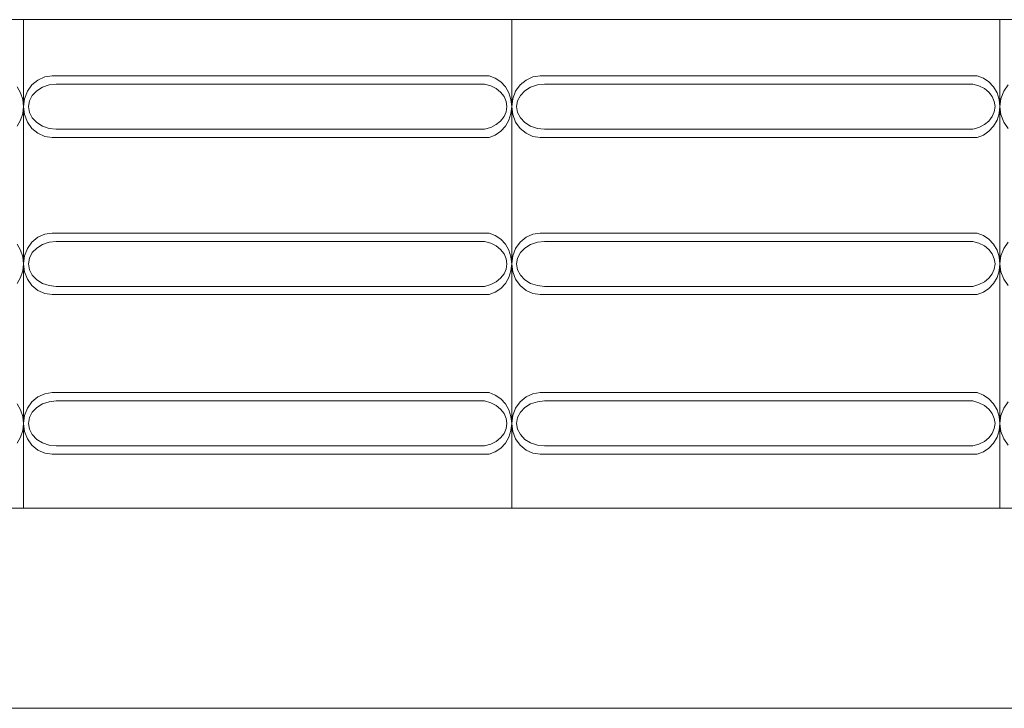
# Model space of a CAD drawing. Extents: x 5066 to 9756, y -2696 to -1109.
# Tile 241 of 248: x 9440.934 to 9441.943, y -2593.09 to -2592.385. Entities that reach past the tile are written whole.
import ezdxf

# ---------------------------------------------------------------- set-up
doc = ezdxf.new("R2010")
doc.units = 0
doc.header["$MEASUREMENT"] = 0
doc.layers.add('IFC-Elemento construtivo genérico-Contorno', color=253, linetype='CONTINUOUS', lineweight=5)
doc.layers.add('IFC-Parede padrão-Contorno', color=44, linetype='CONTINUOUS', lineweight=5)

msp = doc.modelspace()

# ---------------------------------------------------------------- linework, layer by layer
at = {"layer": 'IFC-Elemento construtivo genérico-Contorno', "color": 8, "lineweight": 5}
for p, q in [((9440.4384, -2592.385), (9440.9384, -2592.385)), ((9440.9384, -2592.885), (9440.9384, -2592.385)), ((9440.9384, -2592.385), (9441.4384, -2592.385)), ((9441.4384, -2592.885), (9441.4384, -2592.385)), ((9441.4384, -2592.385), (9441.9384, -2592.385)), ((9441.9384, -2592.885), (9441.9384, -2592.385)), ((9441.9384, -2592.385), (9442.4384, -2592.385)), ((9440.9469, -2592.4518), (9440.953, -2592.4468)), ((9440.953, -2592.4468), (9440.96, -2592.4436)), ((9440.96, -2592.4436), (9440.9675, -2592.4425)), ((9440.9675, -2592.4425), (9441.4151, -2592.4425)), ((9441.4151, -2592.4425), (9441.4215, -2592.4449)), ((9441.4215, -2592.4449), (9441.4271, -2592.4488)), ((9441.4271, -2592.4488), (9441.4319, -2592.4539)), ((9441.4469, -2592.4518), (9441.453, -2592.4468)), ((9441.453, -2592.4468), (9441.46, -2592.4436)), ((9441.46, -2592.4436), (9441.4675, -2592.4425)), ((9441.4675, -2592.4425), (9441.9151, -2592.4425)), ((9441.9151, -2592.4425), (9441.9215, -2592.4449)), ((9441.9215, -2592.4449), (9441.9271, -2592.4488)), ((9441.9271, -2592.4488), (9441.9319, -2592.4539)), ((9440.9319, -2592.4539), (9440.9354, -2592.46)), ((9440.9354, -2592.46), (9440.9376, -2592.4668)), ((9440.9394, -2592.4659), (9440.9423, -2592.4583)), ((9440.9423, -2592.4583), (9440.9469, -2592.4518)), ((9440.9472, -2592.4625), (9440.9518, -2592.4578)), ((9440.9518, -2592.4578), (9440.9577, -2592.4541)), ((9440.9577, -2592.4541), (9440.9646, -2592.4518)), ((9440.9646, -2592.4518), (9440.9719, -2592.451)), ((9440.9719, -2592.451), (9441.4106, -2592.451)), ((9441.4106, -2592.451), (9441.4168, -2592.4528)), ((9441.4168, -2592.4528), (9441.4224, -2592.4556)), ((9441.4224, -2592.4556), (9441.427, -2592.4593)), ((9441.427, -2592.4593), (9441.4305, -2592.4638)), ((9441.4319, -2592.4539), (9441.4354, -2592.46)), ((9441.4354, -2592.46), (9441.4376, -2592.4668)), ((9441.4394, -2592.4659), (9441.4423, -2592.4583)), ((9441.4423, -2592.4583), (9441.4469, -2592.4518)), ((9441.4472, -2592.4625), (9441.4518, -2592.4578)), ((9441.4518, -2592.4578), (9441.4577, -2592.4541)), ((9441.4577, -2592.4541), (9441.4646, -2592.4518)), ((9441.4646, -2592.4518), (9441.4719, -2592.451)), ((9441.4719, -2592.451), (9441.9106, -2592.451)), ((9441.9106, -2592.451), (9441.9168, -2592.4528)), ((9441.9168, -2592.4528), (9441.9224, -2592.4556)), ((9441.9224, -2592.4556), (9441.927, -2592.4593)), ((9441.927, -2592.4593), (9441.9305, -2592.4638)), ((9441.9319, -2592.4539), (9441.9354, -2592.46)), ((9441.9354, -2592.46), (9441.9376, -2592.4668)), ((9441.9394, -2592.4659), (9441.9423, -2592.4583)), ((9441.9423, -2592.4583), (9441.9469, -2592.4518)), ((9440.9376, -2592.4668), (9440.9384, -2592.474)), ((9440.9384, -2592.474), (9440.9394, -2592.4659)), ((9440.9434, -2592.474), (9440.9444, -2592.4681)), ((9440.9444, -2592.4681), (9440.9472, -2592.4625)), ((9441.4305, -2592.4638), (9441.4326, -2592.4688)), ((9441.4326, -2592.4688), (9441.4334, -2592.474)), ((9441.4376, -2592.4668), (9441.4384, -2592.474)), ((9441.4384, -2592.474), (9441.4394, -2592.4659)), ((9441.4434, -2592.474), (9441.4444, -2592.4681)), ((9441.4444, -2592.4681), (9441.4472, -2592.4625)), ((9441.9305, -2592.4638), (9441.9326, -2592.4688)), ((9441.9326, -2592.4688), (9441.9334, -2592.474)), ((9441.9376, -2592.4668), (9441.9384, -2592.474)), ((9441.9384, -2592.474), (9441.9394, -2592.4659)), ((9440.9376, -2592.4812), (9440.9384, -2592.474)), ((9440.9384, -2592.474), (9440.9394, -2592.4822)), ((9440.9434, -2592.474), (9440.9444, -2592.48)), ((9440.9444, -2592.48), (9440.9472, -2592.4855)), ((9441.4305, -2592.4843), (9441.4326, -2592.4793)), ((9441.4326, -2592.4793), (9441.4334, -2592.474)), ((9441.4376, -2592.4812), (9441.4384, -2592.474)), ((9441.4384, -2592.474), (9441.4394, -2592.4822)), ((9441.4434, -2592.474), (9441.4444, -2592.48)), ((9441.4444, -2592.48), (9441.4472, -2592.4855)), ((9441.9305, -2592.4843), (9441.9326, -2592.4793)), ((9441.9326, -2592.4793), (9441.9334, -2592.474)), ((9441.9376, -2592.4812), (9441.9384, -2592.474)), ((9441.9384, -2592.474), (9441.9394, -2592.4822)), ((9440.9319, -2592.4942), (9440.9354, -2592.488)), ((9440.9354, -2592.488), (9440.9376, -2592.4812)), ((9440.9394, -2592.4822), (9440.9423, -2592.4898)), ((9440.9423, -2592.4898), (9440.9469, -2592.4963)), ((9440.9472, -2592.4855), (9440.9518, -2592.4903)), ((9440.9518, -2592.4903), (9440.9577, -2592.494)), ((9441.4224, -2592.4925), (9441.427, -2592.4888)), ((9441.427, -2592.4888), (9441.4305, -2592.4843)), ((9441.4319, -2592.4942), (9441.4354, -2592.488)), ((9441.4354, -2592.488), (9441.4376, -2592.4812)), ((9441.4394, -2592.4822), (9441.4423, -2592.4898)), ((9441.4423, -2592.4898), (9441.4469, -2592.4963)), ((9441.4472, -2592.4855), (9441.4518, -2592.4903)), ((9441.4518, -2592.4903), (9441.4577, -2592.494)), ((9441.9224, -2592.4925), (9441.927, -2592.4888)), ((9441.927, -2592.4888), (9441.9305, -2592.4843)), ((9441.9319, -2592.4942), (9441.9354, -2592.488)), ((9441.9354, -2592.488), (9441.9376, -2592.4812)), ((9441.9394, -2592.4822), (9441.9423, -2592.4898)), ((9441.9423, -2592.4898), (9441.9469, -2592.4963)), ((9440.9469, -2592.4963), (9440.953, -2592.5013)), ((9440.9577, -2592.494), (9440.9646, -2592.4963)), ((9440.9646, -2592.4963), (9440.9719, -2592.4971)), ((9440.9719, -2592.4971), (9441.4106, -2592.4971)), ((9441.4106, -2592.4971), (9441.4168, -2592.4953)), ((9441.4168, -2592.4953), (9441.4224, -2592.4925)), ((9441.4215, -2592.5031), (9441.4271, -2592.4993)), ((9441.4271, -2592.4993), (9441.4319, -2592.4942)), ((9441.4469, -2592.4963), (9441.453, -2592.5013)), ((9441.4577, -2592.494), (9441.4646, -2592.4963)), ((9441.4646, -2592.4963), (9441.4719, -2592.4971)), ((9441.4719, -2592.4971), (9441.9106, -2592.4971)), ((9441.9106, -2592.4971), (9441.9168, -2592.4953)), ((9441.9168, -2592.4953), (9441.9224, -2592.4925)), ((9441.9215, -2592.5031), (9441.9271, -2592.4993)), ((9441.9271, -2592.4993), (9441.9319, -2592.4942)), ((9440.953, -2592.5013), (9440.96, -2592.5045)), ((9440.96, -2592.5045), (9440.9675, -2592.5055)), ((9440.9675, -2592.5055), (9441.4151, -2592.5055)), ((9441.4151, -2592.5055), (9441.4215, -2592.5031)), ((9441.453, -2592.5013), (9441.46, -2592.5045)), ((9441.46, -2592.5045), (9441.4675, -2592.5055)), ((9441.4675, -2592.5055), (9441.9151, -2592.5055)), ((9441.9151, -2592.5055), (9441.9215, -2592.5031)), ((9440.9469, -2592.6128), (9440.953, -2592.6078)), ((9440.953, -2592.6078), (9440.96, -2592.6046)), ((9440.96, -2592.6046), (9440.9675, -2592.6035)), ((9440.9646, -2592.6128), (9440.9719, -2592.612)), ((9440.9675, -2592.6035), (9441.4151, -2592.6035)), ((9440.9719, -2592.612), (9441.4106, -2592.612)), ((9441.4106, -2592.612), (9441.4168, -2592.6138)), ((9441.4151, -2592.6035), (9441.4215, -2592.6059)), ((9441.4215, -2592.6059), (9441.4271, -2592.6098)), ((9441.4271, -2592.6098), (9441.4319, -2592.6149)), ((9441.4469, -2592.6128), (9441.453, -2592.6078)), ((9441.453, -2592.6078), (9441.46, -2592.6046)), ((9441.46, -2592.6046), (9441.4675, -2592.6035)), ((9441.4646, -2592.6128), (9441.4719, -2592.612)), ((9441.4675, -2592.6035), (9441.9151, -2592.6035)), ((9441.4719, -2592.612), (9441.9106, -2592.612)), ((9441.9106, -2592.612), (9441.9168, -2592.6138)), ((9441.9151, -2592.6035), (9441.9215, -2592.6059)), ((9441.9215, -2592.6059), (9441.9271, -2592.6098)), ((9441.9271, -2592.6098), (9441.9319, -2592.6149)), ((9440.9319, -2592.6149), (9440.9354, -2592.621)), ((9440.9354, -2592.621), (9440.9376, -2592.6278)), ((9440.9394, -2592.6269), (9440.9423, -2592.6193)), ((9440.9423, -2592.6193), (9440.9469, -2592.6128)), ((9440.9472, -2592.6235), (9440.9518, -2592.6188)), ((9440.9518, -2592.6188), (9440.9577, -2592.6151)), ((9440.9577, -2592.6151), (9440.9646, -2592.6128)), ((9441.4168, -2592.6138), (9441.4224, -2592.6166)), ((9441.4224, -2592.6166), (9441.427, -2592.6203)), ((9441.427, -2592.6203), (9441.4305, -2592.6248)), ((9441.4319, -2592.6149), (9441.4354, -2592.621)), ((9441.4354, -2592.621), (9441.4376, -2592.6278)), ((9441.4394, -2592.6269), (9441.4423, -2592.6193)), ((9441.4423, -2592.6193), (9441.4469, -2592.6128)), ((9441.4472, -2592.6235), (9441.4518, -2592.6188)), ((9441.4518, -2592.6188), (9441.4577, -2592.6151)), ((9441.4577, -2592.6151), (9441.4646, -2592.6128)), ((9441.9168, -2592.6138), (9441.9224, -2592.6166)), ((9441.9224, -2592.6166), (9441.927, -2592.6203)), ((9441.927, -2592.6203), (9441.9305, -2592.6248)), ((9441.9319, -2592.6149), (9441.9354, -2592.621)), ((9441.9354, -2592.621), (9441.9376, -2592.6278)), ((9441.9394, -2592.6269), (9441.9423, -2592.6193)), ((9441.9423, -2592.6193), (9441.9469, -2592.6128)), ((9440.9376, -2592.6278), (9440.9384, -2592.635)), ((9440.9384, -2592.635), (9440.9394, -2592.6269)), ((9440.9434, -2592.635), (9440.9444, -2592.6291)), ((9440.9444, -2592.6291), (9440.9472, -2592.6235)), ((9441.4305, -2592.6248), (9441.4326, -2592.6298)), ((9441.4326, -2592.6298), (9441.4334, -2592.635)), ((9441.4376, -2592.6278), (9441.4384, -2592.635)), ((9441.4384, -2592.635), (9441.4394, -2592.6269)), ((9441.4434, -2592.635), (9441.4444, -2592.6291)), ((9441.4444, -2592.6291), (9441.4472, -2592.6235)), ((9441.9305, -2592.6248), (9441.9326, -2592.6298)), ((9441.9326, -2592.6298), (9441.9334, -2592.635)), ((9441.9376, -2592.6278), (9441.9384, -2592.635)), ((9441.9384, -2592.635), (9441.9394, -2592.6269)), ((9440.9354, -2592.649), (9440.9376, -2592.6422)), ((9440.9376, -2592.6422), (9440.9384, -2592.635)), ((9440.9384, -2592.635), (9440.9394, -2592.6432)), ((9440.9434, -2592.635), (9440.9444, -2592.641)), ((9440.9444, -2592.641), (9440.9472, -2592.6465)), ((9441.4305, -2592.6453), (9441.4326, -2592.6403)), ((9441.4326, -2592.6403), (9441.4334, -2592.635)), ((9441.4354, -2592.649), (9441.4376, -2592.6422)), ((9441.4376, -2592.6422), (9441.4384, -2592.635)), ((9441.4384, -2592.635), (9441.4394, -2592.6432)), ((9441.4434, -2592.635), (9441.4444, -2592.641)), ((9441.4444, -2592.641), (9441.4472, -2592.6465)), ((9441.9305, -2592.6453), (9441.9326, -2592.6403)), ((9441.9326, -2592.6403), (9441.9334, -2592.635)), ((9441.9354, -2592.649), (9441.9376, -2592.6422)), ((9441.9376, -2592.6422), (9441.9384, -2592.635)), ((9441.9384, -2592.635), (9441.9394, -2592.6432)), ((9440.9319, -2592.6552), (9440.9354, -2592.649)), ((9440.9394, -2592.6432), (9440.9423, -2592.6508)), ((9440.9423, -2592.6508), (9440.9469, -2592.6573)), ((9440.9472, -2592.6465), (9440.9518, -2592.6513)), ((9440.9518, -2592.6513), (9440.9577, -2592.655)), ((9441.4224, -2592.6535), (9441.427, -2592.6498)), ((9441.427, -2592.6498), (9441.4305, -2592.6453)), ((9441.4319, -2592.6552), (9441.4354, -2592.649)), ((9441.4394, -2592.6432), (9441.4423, -2592.6508)), ((9441.4423, -2592.6508), (9441.4469, -2592.6573)), ((9441.4472, -2592.6465), (9441.4518, -2592.6513)), ((9441.4518, -2592.6513), (9441.4577, -2592.655)), ((9441.9224, -2592.6535), (9441.927, -2592.6498)), ((9441.927, -2592.6498), (9441.9305, -2592.6453)), ((9441.9319, -2592.6552), (9441.9354, -2592.649)), ((9441.9394, -2592.6432), (9441.9423, -2592.6508)), ((9441.9423, -2592.6508), (9441.9469, -2592.6573)), ((9440.9469, -2592.6573), (9440.953, -2592.6623)), ((9440.953, -2592.6623), (9440.96, -2592.6655)), ((9440.9577, -2592.655), (9440.9646, -2592.6573)), ((9440.9646, -2592.6573), (9440.9719, -2592.6581)), ((9440.9719, -2592.6581), (9441.4106, -2592.6581)), ((9441.4106, -2592.6581), (9441.4168, -2592.6563)), ((9441.4168, -2592.6563), (9441.4224, -2592.6535)), ((9441.4215, -2592.6641), (9441.4271, -2592.6603)), ((9441.4271, -2592.6603), (9441.4319, -2592.6552)), ((9441.4469, -2592.6573), (9441.453, -2592.6623)), ((9441.453, -2592.6623), (9441.46, -2592.6655)), ((9441.4577, -2592.655), (9441.4646, -2592.6573)), ((9441.4646, -2592.6573), (9441.4719, -2592.6581)), ((9441.4719, -2592.6581), (9441.9106, -2592.6581)), ((9441.9106, -2592.6581), (9441.9168, -2592.6563)), ((9441.9168, -2592.6563), (9441.9224, -2592.6535)), ((9441.9215, -2592.6641), (9441.9271, -2592.6603)), ((9441.9271, -2592.6603), (9441.9319, -2592.6552)), ((9440.96, -2592.6655), (9440.9675, -2592.6665)), ((9440.9675, -2592.6665), (9441.4151, -2592.6665)), ((9441.4151, -2592.6665), (9441.4215, -2592.6641)), ((9441.46, -2592.6655), (9441.4675, -2592.6665)), ((9441.4675, -2592.6665), (9441.9151, -2592.6665)), ((9441.9151, -2592.6665), (9441.9215, -2592.6641)), ((9440.9469, -2592.7762), (9440.953, -2592.7712)), ((9440.953, -2592.7712), (9440.96, -2592.768)), ((9440.96, -2592.768), (9440.9675, -2592.7669)), ((9440.9675, -2592.7669), (9441.4151, -2592.7669)), ((9441.4151, -2592.7669), (9441.4215, -2592.7693)), ((9441.4215, -2592.7693), (9441.4271, -2592.7732)), ((9441.4271, -2592.7732), (9441.4319, -2592.7783)), ((9441.4469, -2592.7762), (9441.453, -2592.7712)), ((9441.453, -2592.7712), (9441.46, -2592.768)), ((9441.46, -2592.768), (9441.4675, -2592.7669)), ((9441.4675, -2592.7669), (9441.9151, -2592.7669)), ((9441.9151, -2592.7669), (9441.9215, -2592.7693)), ((9441.9215, -2592.7693), (9441.9271, -2592.7732)), ((9441.9271, -2592.7732), (9441.9319, -2592.7783)), ((9440.9319, -2592.7783), (9440.9354, -2592.7844)), ((9440.9394, -2592.7903), (9440.9423, -2592.7827)), ((9440.9423, -2592.7827), (9440.9469, -2592.7762)), ((9440.9472, -2592.7869), (9440.9518, -2592.7822)), ((9440.9518, -2592.7822), (9440.9577, -2592.7785)), ((9440.9577, -2592.7785), (9440.9646, -2592.7762)), ((9440.9646, -2592.7762), (9440.9719, -2592.7754)), ((9440.9719, -2592.7754), (9441.4106, -2592.7754)), ((9441.4106, -2592.7754), (9441.4168, -2592.7772)), ((9441.4168, -2592.7772), (9441.4224, -2592.78)), ((9441.4224, -2592.78), (9441.427, -2592.7837)), ((9441.4319, -2592.7783), (9441.4354, -2592.7844)), ((9441.4394, -2592.7903), (9441.4423, -2592.7827)), ((9441.4423, -2592.7827), (9441.4469, -2592.7762)), ((9441.4472, -2592.7869), (9441.4518, -2592.7822)), ((9441.4518, -2592.7822), (9441.4577, -2592.7785)), ((9441.4577, -2592.7785), (9441.4646, -2592.7762)), ((9441.4646, -2592.7762), (9441.4719, -2592.7754)), ((9441.4719, -2592.7754), (9441.9106, -2592.7754)), ((9441.9106, -2592.7754), (9441.9168, -2592.7772)), ((9441.9168, -2592.7772), (9441.9224, -2592.78)), ((9441.9224, -2592.78), (9441.927, -2592.7837)), ((9441.9319, -2592.7783), (9441.9354, -2592.7844)), ((9441.9394, -2592.7903), (9441.9423, -2592.7827)), ((9441.9423, -2592.7827), (9441.9469, -2592.7762)), ((9440.9354, -2592.7844), (9440.9376, -2592.7912)), ((9440.9376, -2592.7912), (9440.9384, -2592.7984)), ((9440.9384, -2592.7984), (9440.9394, -2592.7903)), ((9440.9434, -2592.7984), (9440.9444, -2592.7925)), ((9440.9444, -2592.7925), (9440.9472, -2592.7869)), ((9441.427, -2592.7837), (9441.4305, -2592.7882)), ((9441.4305, -2592.7882), (9441.4326, -2592.7932)), ((9441.4326, -2592.7932), (9441.4334, -2592.7984)), ((9441.4354, -2592.7844), (9441.4376, -2592.7912)), ((9441.4376, -2592.7912), (9441.4384, -2592.7984)), ((9441.4384, -2592.7984), (9441.4394, -2592.7903)), ((9441.4434, -2592.7984), (9441.4444, -2592.7925)), ((9441.4444, -2592.7925), (9441.4472, -2592.7869)), ((9441.927, -2592.7837), (9441.9305, -2592.7882)), ((9441.9305, -2592.7882), (9441.9326, -2592.7932)), ((9441.9326, -2592.7932), (9441.9334, -2592.7984)), ((9441.9354, -2592.7844), (9441.9376, -2592.7912)), ((9441.9376, -2592.7912), (9441.9384, -2592.7984)), ((9441.9384, -2592.7984), (9441.9394, -2592.7903)), ((9440.9376, -2592.8056), (9440.9384, -2592.7984)), ((9440.9384, -2592.7984), (9440.9394, -2592.8066)), ((9440.9434, -2592.7984), (9440.9444, -2592.8044)), ((9441.4305, -2592.8087), (9441.4326, -2592.8037)), ((9441.4326, -2592.8037), (9441.4334, -2592.7984)), ((9441.4376, -2592.8056), (9441.4384, -2592.7984)), ((9441.4384, -2592.7984), (9441.4394, -2592.8066)), ((9441.4434, -2592.7984), (9441.4444, -2592.8044)), ((9441.9305, -2592.8087), (9441.9326, -2592.8037)), ((9441.9326, -2592.8037), (9441.9334, -2592.7984)), ((9441.9376, -2592.8056), (9441.9384, -2592.7984)), ((9441.9384, -2592.7984), (9441.9394, -2592.8066)), ((9440.9319, -2592.8186), (9440.9354, -2592.8124)), ((9440.9354, -2592.8124), (9440.9376, -2592.8056)), ((9440.9394, -2592.8066), (9440.9423, -2592.8142)), ((9440.9444, -2592.8044), (9440.9472, -2592.8099)), ((9440.9472, -2592.8099), (9440.9518, -2592.8147)), ((9441.4224, -2592.8169), (9441.427, -2592.8132)), ((9441.427, -2592.8132), (9441.4305, -2592.8087)), ((9441.4319, -2592.8186), (9441.4354, -2592.8124)), ((9441.4354, -2592.8124), (9441.4376, -2592.8056)), ((9441.4394, -2592.8066), (9441.4423, -2592.8142)), ((9441.4444, -2592.8044), (9441.4472, -2592.8099)), ((9441.4472, -2592.8099), (9441.4518, -2592.8147)), ((9441.9224, -2592.8169), (9441.927, -2592.8132)), ((9441.927, -2592.8132), (9441.9305, -2592.8087)), ((9441.9319, -2592.8186), (9441.9354, -2592.8124)), ((9441.9354, -2592.8124), (9441.9376, -2592.8056)), ((9441.9394, -2592.8066), (9441.9423, -2592.8142)), ((9440.9423, -2592.8142), (9440.9469, -2592.8207)), ((9440.9469, -2592.8207), (9440.953, -2592.8257)), ((9440.9518, -2592.8147), (9440.9577, -2592.8184)), ((9440.9577, -2592.8184), (9440.9646, -2592.8207)), ((9440.9646, -2592.8207), (9440.9719, -2592.8215)), ((9440.9719, -2592.8215), (9441.4106, -2592.8215)), ((9441.4106, -2592.8215), (9441.4168, -2592.8197)), ((9441.4168, -2592.8197), (9441.4224, -2592.8169)), ((9441.4215, -2592.8275), (9441.4271, -2592.8237)), ((9441.4271, -2592.8237), (9441.4319, -2592.8186)), ((9441.4423, -2592.8142), (9441.4469, -2592.8207)), ((9441.4469, -2592.8207), (9441.453, -2592.8257)), ((9441.4518, -2592.8147), (9441.4577, -2592.8184)), ((9441.4577, -2592.8184), (9441.4646, -2592.8207)), ((9441.4646, -2592.8207), (9441.4719, -2592.8215)), ((9441.4719, -2592.8215), (9441.9106, -2592.8215)), ((9441.9106, -2592.8215), (9441.9168, -2592.8197)), ((9441.9168, -2592.8197), (9441.9224, -2592.8169)), ((9441.9215, -2592.8275), (9441.9271, -2592.8237)), ((9441.9271, -2592.8237), (9441.9319, -2592.8186)), ((9441.9423, -2592.8142), (9441.9469, -2592.8207)), ((9440.953, -2592.8257), (9440.96, -2592.8289)), ((9440.96, -2592.8289), (9440.9675, -2592.8299)), ((9440.9675, -2592.8299), (9441.4151, -2592.8299)), ((9441.4151, -2592.8299), (9441.4215, -2592.8275)), ((9441.453, -2592.8257), (9441.46, -2592.8289)), ((9441.46, -2592.8289), (9441.4675, -2592.8299)), ((9441.4675, -2592.8299), (9441.9151, -2592.8299)), ((9441.9151, -2592.8299), (9441.9215, -2592.8275)), ((9440.4384, -2592.885), (9440.9384, -2592.885)), ((9440.9384, -2592.885), (9441.4384, -2592.885)), ((9441.4384, -2592.885), (9441.9384, -2592.885)), ((9441.9384, -2592.885), (9442.4384, -2592.885))]:
    msp.add_line(p, q, dxfattribs=at)
at = {"layer": 'IFC-Parede padrão-Contorno', "color": 8, "lineweight": 5}
msp.add_line((9374.0707, -2593.0901), (9444.1166, -2593.0901), dxfattribs=at)

doc.saveas('drawing.dxf')
